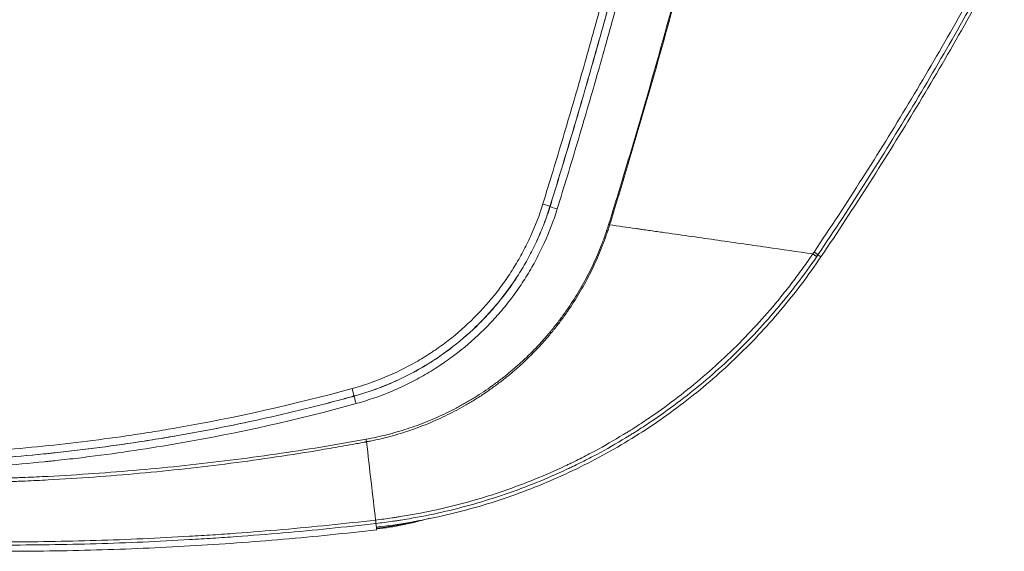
# Model space of a CAD drawing. Header units: millimetres. Extents: x 0 to 594, y 0 to 420.
# Tile 187 of 256: x 331 to 350, y 270 to 280. Entities that reach past the tile are written whole.
import ezdxf

# ---------------------------------------------------------------- set-up
doc = ezdxf.new("R2010")
doc.units = ezdxf.units.MM
doc.layers.add('1', color=7, linetype='Continuous', true_color=0xffffff)

msp = doc.modelspace()

# ---------------------------------------------------------------- linework, layer by layer
at = {"layer": '1', "color": 155, "linetype": 'Continuous', "lineweight": 13}
for p, q in [((341.269, 276.695), (341.268, 276.696)), ((346.645, 275.727), (346.706, 275.686)), ((337.338, 272.889), (337.337, 272.89)), ((337.776, 270.333), (337.785, 270.259)), ((337.787, 270.237), (337.785, 270.259))]:
    msp.add_line(p, q, dxfattribs=at)
for centre, major_axis, ratio, start_param, end_param in [((341.124, 276.74), (-0.143, 0.044), 0.034652, 3.193984, 4.723132), ((341.413, 276.651), (0.143, -0.044), 0.034732, 3.193984, 4.723156), ((337.297, 273.035), (-0.04, 0.145), 0.010563, 3.193955, 4.75078), ((337.377, 272.744), (0.04, -0.145), 0.010636, 3.193955, 4.751046)]:
    msp.add_ellipse(centre, major_axis=major_axis, ratio=ratio, start_param=start_param, end_param=end_param, dxfattribs=at)
for points, knots in [([(342.445, 276.333), (342.558, 276.696), (342.669, 277.06), (342.888, 277.789), (342.997, 278.154), (343.316, 279.25), (343.522, 279.982), (343.921, 281.451), (344.115, 282.187), (344.325, 283.017), (344.348, 283.11), (344.394, 283.294), (344.463, 283.571), (344.622, 284.218), (344.755, 284.773), (345.015, 285.884), (345.182, 286.626), (345.503, 288.113), (345.656, 288.858), (345.951, 290.349), (346.092, 291.097), (346.36, 292.594), (346.487, 293.343), (346.729, 294.846), (346.844, 295.598), (346.978, 296.54), (347.005, 296.728), (347.044, 297.011), (347.057, 297.106), (347.083, 297.294), (347.147, 297.766), (347.208, 298.238), (347.35, 299.37), (347.438, 300.126), (347.6, 301.639), (347.675, 302.395), (347.811, 303.91), (347.933, 305.425), (348.03, 306.943), (348.112, 308.462), (348.147, 309.222), (348.204, 310.742), (348.225, 311.503), (348.24, 312.265)], [0, 0, 0, 0, 0.03125, 0.03125, 0.0625, 0.0625, 0.125, 0.125, 0.1875, 0.1875, 0.195312, 0.195312, 0.203125, 0.21875, 0.25, 0.25, 0.3125, 0.3125, 0.375, 0.375, 0.4375, 0.4375, 0.5, 0.5, 0.5625, 0.5625, 0.578125, 0.578125, 0.585937, 0.585937, 0.59375, 0.625, 0.625, 0.6875, 0.6875, 0.75, 0.75, 0.8125, 0.875, 0.875, 0.9375, 0.9375, 1, 1, 1, 1]), ([(348.278, 312.264), (348.275, 312.073), (348.268, 311.788), (348.261, 311.502), (348.256, 311.312), (348.254, 311.217), (348.24, 310.741), (348.227, 310.361), (348.185, 309.22), (348.114, 307.7), (347.969, 305.423), (347.783, 303.149), (347.633, 301.636), (347.469, 300.124), (347.38, 299.368), (347.238, 298.235), (347.188, 297.858), (347.125, 297.387), (347.112, 297.292), (347.086, 297.104), (347.073, 297.009), (347.033, 296.727), (347.007, 296.538), (346.871, 295.596), (346.756, 294.844), (346.391, 292.591), (346.121, 291.093), (345.678, 288.854), (345.523, 288.109), (345.342, 287.272), (345.322, 287.179), (345.281, 286.993), (345.261, 286.9), (345.199, 286.621), (345.074, 286.064), (344.946, 285.508), (344.772, 284.767), (344.639, 284.212), (344.503, 283.657), (344.411, 283.288), (344.365, 283.103), (344.131, 282.181), (343.938, 281.445), (343.539, 279.976), (343.333, 279.244), (343.014, 278.148), (342.907, 277.783), (342.688, 277.054), (342.577, 276.69), (342.465, 276.327)], [0, 0, 0, 0, 0.015625, 0.023438, 0.023438, 0.03125, 0.03125, 0.0625, 0.0625, 0.125, 0.1875, 0.25, 0.3125, 0.3125, 0.375, 0.375, 0.40625, 0.40625, 0.414063, 0.414063, 0.421875, 0.421875, 0.4375, 0.4375, 0.5, 0.5, 0.625, 0.625, 0.6875, 0.6875, 0.695313, 0.695313, 0.703125, 0.703125, 0.71875, 0.75, 0.75, 0.78125, 0.796875, 0.796875, 0.8125, 0.8125, 0.875, 0.875, 0.9375, 0.9375, 0.96875, 0.96875, 1, 1, 1, 1]), ([(341.124, 276.746), (341.262, 277.189), (341.397, 277.633), (341.596, 278.301), (341.662, 278.523), (341.792, 278.969), (341.921, 279.415), (342.048, 279.862), (342.173, 280.309), (342.235, 280.533), (342.42, 281.204), (342.541, 281.653), (342.659, 282.102)], [0, 0, 0, 0, 0.25, 0.25, 0.375, 0.375, 0.5, 0.625, 0.625, 0.75, 0.75, 1, 1, 1, 1]), ([(342.804, 282.059), (342.789, 282.003), (342.774, 281.947), (342.744, 281.834), (342.7, 281.666), (342.595, 281.273), (342.503, 280.936), (342.38, 280.488), (342.318, 280.264), (342.192, 279.816), (342.065, 279.369), (341.936, 278.922), (341.806, 278.476), (341.74, 278.253), (341.607, 277.808), (341.506, 277.474), (341.388, 277.085), (341.336, 276.918), (341.302, 276.807), (341.285, 276.752), (341.268, 276.696)], [0, 0, 0, 0, 0.03125, 0.03125, 0.0625, 0.125, 0.25, 0.25, 0.375, 0.375, 0.5, 0.625, 0.625, 0.75, 0.75, 0.875, 0.9375, 0.96875, 0.96875, 1, 1, 1, 1]), ([(341.269, 276.695), (341.287, 276.751), (341.304, 276.806), (341.338, 276.918), (341.389, 277.084), (341.508, 277.473), (341.609, 277.807), (341.742, 278.253), (341.808, 278.476), (341.938, 278.922), (342.067, 279.368), (342.194, 279.816), (342.32, 280.263), (342.382, 280.487), (342.505, 280.936), (342.597, 281.272), (342.702, 281.665), (342.746, 281.834), (342.776, 281.946), (342.791, 282.002), (342.806, 282.059)], [0, 0, 0, 0, 0.03125, 0.03125, 0.0625, 0.125, 0.25, 0.25, 0.375, 0.375, 0.5, 0.625, 0.625, 0.75, 0.75, 0.875, 0.9375, 0.96875, 0.96875, 1, 1, 1, 1]), ([(342.951, 282.016), (342.832, 281.566), (342.711, 281.116), (342.526, 280.443), (342.464, 280.218), (342.338, 279.77), (342.211, 279.322), (342.082, 278.875), (341.951, 278.428), (341.885, 278.205), (341.686, 277.536), (341.55, 277.091), (341.413, 276.646)], [0, 0, 0, 0, 0.25, 0.25, 0.375, 0.375, 0.5, 0.625, 0.625, 0.75, 0.75, 1, 1, 1, 1]), ([(346.566, 275.781), (346.895, 276.27), (347.218, 276.763), (347.851, 277.758), (348.161, 278.258), (348.768, 279.268), (349.066, 279.776), (349.648, 280.801), (349.932, 281.318), (350.21, 281.838)], [0, 0, 0, 0, 0.25, 0.25, 0.5, 0.5, 0.75, 0.75, 1, 1, 1, 1]), ([(346.645, 275.727), (346.976, 276.217), (347.299, 276.71), (347.934, 277.705), (348.556, 278.708), (349.153, 279.726), (349.737, 280.751), (350.022, 281.268), (350.301, 281.789)], [0, 0, 0, 0, 0.25, 0.25, 0.5, 0.75, 0.75, 1, 1, 1, 1]), ([(337.297, 273.041), (337.523, 273.103), (337.742, 273.178), (338.168, 273.355), (338.375, 273.457), (338.626, 273.6), (338.725, 273.659), (338.823, 273.721), (338.896, 273.769), (338.933, 273.793), (338.969, 273.818), (338.993, 273.834), (339.005, 273.843), (339.065, 273.885), (339.112, 273.919), (339.344, 274.093), (339.519, 274.243), (339.85, 274.564), (340.006, 274.734), (340.188, 274.96), (340.241, 275.029), (340.293, 275.099), (340.319, 275.135), (340.328, 275.147), (340.344, 275.17), (340.353, 275.182), (340.428, 275.29), (340.492, 275.386), (340.613, 275.584), (340.671, 275.684), (340.752, 275.837), (340.804, 275.939), (340.854, 276.043), (340.973, 276.306), (341.055, 276.522), (341.124, 276.746)], [0, 0, 0, 0, 0.125, 0.125, 0.25, 0.25, 0.28125, 0.3125, 0.3125, 0.328125, 0.335937, 0.335937, 0.34375, 0.34375, 0.375, 0.375, 0.5, 0.5, 0.625, 0.625, 0.65625, 0.671875, 0.671875, 0.679687, 0.679687, 0.6875, 0.6875, 0.75, 0.75, 0.8125, 0.8125, 0.84375, 0.875, 0.875, 1, 1, 1, 1]), ([(341.268, 276.696), (341.268, 276.696), (341.268, 276.696), (341.267, 276.696), (341.267, 276.695), (341.267, 276.694), (341.267, 276.693), (341.266, 276.69), (341.264, 276.684), (341.26, 276.671), (341.252, 276.646), (341.236, 276.596), (341.202, 276.497), (341.172, 276.413), (341.108, 276.246), (341.063, 276.137), (340.989, 275.975), (340.939, 275.868), (340.885, 275.762), (340.802, 275.605), (340.743, 275.503), (340.618, 275.3), (340.545, 275.188), (340.462, 275.072), (340.449, 275.054), (340.44, 275.042), (340.436, 275.035), (340.414, 275.005), (340.361, 274.933), (340.306, 274.862), (340.194, 274.723), (340.116, 274.633), (339.957, 274.458), (339.874, 274.373), (339.619, 274.126), (339.439, 273.972), (339.201, 273.793), (339.152, 273.757), (339.091, 273.714), (339.079, 273.706), (339.054, 273.689), (339.017, 273.663), (338.98, 273.638), (338.905, 273.589), (338.854, 273.557), (338.753, 273.495), (338.702, 273.465), (338.547, 273.376), (338.442, 273.321), (338.23, 273.217), (338.014, 273.119), (337.737, 273.014), (337.538, 272.949), (337.438, 272.919), (337.388, 272.904), (337.363, 272.897), (337.35, 272.894), (337.344, 272.892), (337.34, 272.891), (337.339, 272.891), (337.338, 272.891), (337.338, 272.89), (337.338, 272.89), (337.337, 272.89), (337.337, 272.89)], [0, 0, 0, 0, 0.000061, 0.000061, 0.000122, 0.000244, 0.000488, 0.000977, 0.001953, 0.003906, 0.007812, 0.015625, 0.03125, 0.0625, 0.0625, 0.125, 0.125, 0.15625, 0.1875, 0.1875, 0.25, 0.25, 0.3125, 0.320312, 0.324219, 0.324219, 0.328125, 0.328125, 0.34375, 0.375, 0.375, 0.4375, 0.4375, 0.5, 0.5, 0.625, 0.625, 0.65625, 0.65625, 0.664062, 0.664062, 0.671875, 0.6875, 0.6875, 0.71875, 0.71875, 0.75, 0.75, 0.8125, 0.8125, 0.875, 0.9375, 0.96875, 0.984375, 0.992187, 0.996094, 0.998047, 0.999023, 0.999512, 0.999756, 0.999878, 0.999939, 0.999939, 1, 1, 1, 1]), ([(337.338, 272.889), (337.338, 272.889), (337.338, 272.889), (337.338, 272.889), (337.338, 272.889), (337.339, 272.889), (337.341, 272.89), (337.344, 272.891), (337.35, 272.892), (337.363, 272.896), (337.388, 272.903), (337.439, 272.917), (337.539, 272.948), (337.624, 272.975), (337.793, 273.033), (338.015, 273.118), (338.231, 273.215), (338.444, 273.32), (338.548, 273.375), (338.703, 273.464), (338.755, 273.494), (338.856, 273.556), (338.907, 273.589), (338.969, 273.63), (338.988, 273.642), (339.007, 273.655), (339.019, 273.663), (339.025, 273.667), (339.056, 273.688), (339.081, 273.705), (339.154, 273.757), (339.203, 273.792), (339.441, 273.971), (339.621, 274.125), (339.876, 274.372), (339.959, 274.457), (340.118, 274.632), (340.234, 274.768), (340.349, 274.915), (340.39, 274.969), (340.398, 274.981), (340.403, 274.987), (340.416, 275.005), (340.443, 275.042), (340.469, 275.078), (340.555, 275.2), (340.62, 275.3), (340.745, 275.502), (340.803, 275.605), (340.887, 275.762), (340.941, 275.867), (340.991, 275.974), (341.065, 276.136), (341.11, 276.246), (341.174, 276.412), (341.204, 276.496), (341.238, 276.596), (341.254, 276.645), (341.262, 276.67), (341.266, 276.683), (341.268, 276.689), (341.268, 276.692), (341.269, 276.694), (341.269, 276.695), (341.269, 276.695), (341.269, 276.695), (341.269, 276.695), (341.269, 276.695)], [0, 0, 0, 0, 0.000061, 0.000061, 0.000122, 0.000244, 0.000488, 0.000977, 0.001953, 0.003906, 0.007812, 0.015625, 0.03125, 0.0625, 0.0625, 0.125, 0.1875, 0.1875, 0.25, 0.25, 0.28125, 0.28125, 0.3125, 0.3125, 0.320313, 0.324219, 0.324219, 0.328125, 0.328125, 0.34375, 0.34375, 0.375, 0.375, 0.5, 0.5, 0.5625, 0.5625, 0.625, 0.65625, 0.660156, 0.660156, 0.664062, 0.664062, 0.671875, 0.6875, 0.6875, 0.75, 0.75, 0.8125, 0.8125, 0.84375, 0.875, 0.875, 0.9375, 0.9375, 0.96875, 0.984375, 0.992187, 0.996094, 0.998047, 0.999023, 0.999512, 0.999756, 0.999878, 0.999939, 0.999939, 1, 1, 1, 1]), ([(341.413, 276.646), (341.34, 276.411), (341.253, 276.182), (341.127, 275.906), (341.075, 275.796), (341.02, 275.688), (340.934, 275.527), (340.874, 275.421), (340.747, 275.213), (340.679, 275.111), (340.591, 274.986), (340.564, 274.948), (340.537, 274.911), (340.523, 274.893), (340.519, 274.886), (340.51, 274.874), (340.468, 274.819), (340.426, 274.764), (340.311, 274.621), (340.231, 274.528), (340.067, 274.348), (339.983, 274.261), (339.721, 274.008), (339.536, 273.849), (339.292, 273.666), (339.217, 273.612), (339.141, 273.559), (339.11, 273.537), (339.103, 273.533), (339.09, 273.525), (339.071, 273.512), (339.052, 273.499), (338.988, 273.457), (338.936, 273.424), (338.832, 273.36), (338.779, 273.329), (338.62, 273.238), (338.512, 273.181), (338.294, 273.074), (338.183, 273.023), (337.846, 272.883), (337.615, 272.804), (337.377, 272.738)], [0, 0, 0, 0, 0.125, 0.125, 0.15625, 0.1875, 0.1875, 0.25, 0.25, 0.3125, 0.3125, 0.328125, 0.335937, 0.335937, 0.339844, 0.339844, 0.34375, 0.375, 0.375, 0.4375, 0.4375, 0.5, 0.5, 0.625, 0.625, 0.65625, 0.671875, 0.671875, 0.675781, 0.675781, 0.679688, 0.6875, 0.6875, 0.71875, 0.71875, 0.75, 0.75, 0.8125, 0.8125, 0.875, 0.875, 1, 1, 1, 1]), ([(337.577, 272.023), (337.647, 272.036), (337.788, 272.064), (337.996, 272.113), (338.202, 272.169), (338.405, 272.232), (338.606, 272.301), (338.804, 272.378), (339, 272.461), (339.129, 272.521), (339.257, 272.583), (339.321, 272.615), (339.416, 272.665), (339.463, 272.69), (339.51, 272.717), (339.541, 272.734), (339.557, 272.743), (339.603, 272.77), (339.642, 272.793), (339.681, 272.816), (339.696, 272.825), (339.704, 272.829), (339.727, 272.843), (339.803, 272.89), (339.939, 272.977), (340.114, 273.099), (340.285, 273.226), (340.451, 273.359), (340.559, 273.451), (340.665, 273.545), (340.77, 273.64), (340.922, 273.789), (341.069, 273.944), (341.164, 274.051), (341.234, 274.132), (341.257, 274.159), (341.291, 274.201), (341.303, 274.215), (341.325, 274.242), (341.382, 274.312), (341.48, 274.439), (341.605, 274.613), (341.684, 274.73), (341.761, 274.85), (341.836, 274.97), (341.942, 275.154), (342.042, 275.341), (342.136, 275.533), (342.223, 275.727), (342.277, 275.86), (342.316, 275.96), (342.328, 275.993), (342.344, 276.035), (342.347, 276.044), (342.353, 276.061), (342.362, 276.086), (342.395, 276.179), (342.423, 276.264), (342.445, 276.333)], [0, 0, 0, 0, 0.03125, 0.0625, 0.09375, 0.125, 0.15625, 0.1875, 0.21875, 0.25, 0.25, 0.28125, 0.28125, 0.296875, 0.304688, 0.304688, 0.3125, 0.3125, 0.328125, 0.332031, 0.332031, 0.335937, 0.335937, 0.34375, 0.375, 0.40625, 0.4375, 0.46875, 0.5, 0.5, 0.53125, 0.5625, 0.59375, 0.625, 0.625, 0.640625, 0.640625, 0.648438, 0.648438, 0.65625, 0.6875, 0.71875, 0.75, 0.75, 0.78125, 0.8125, 0.84375, 0.875, 0.90625, 0.9375, 0.9375, 0.953125, 0.953125, 0.957031, 0.957031, 0.960938, 0.96875, 1, 1, 1, 1]), ([(342.465, 276.327), (342.462, 276.318), (342.46, 276.309), (342.454, 276.292), (342.446, 276.266), (342.427, 276.206), (342.404, 276.138), (342.383, 276.078), (342.373, 276.053), (342.367, 276.036), (342.364, 276.027), (342.349, 275.985), (342.336, 275.951), (342.297, 275.85), (342.243, 275.717), (342.156, 275.521), (342.062, 275.328), (341.962, 275.139), (341.856, 274.953), (341.781, 274.832), (341.704, 274.712), (341.625, 274.593), (341.499, 274.419), (341.412, 274.304), (341.356, 274.234), (341.344, 274.22), (341.327, 274.199), (341.321, 274.192), (341.31, 274.178), (341.281, 274.143), (341.252, 274.108), (341.182, 274.026), (341.087, 273.919), (340.939, 273.763), (340.787, 273.612), (340.682, 273.516), (340.576, 273.421), (340.468, 273.328), (340.301, 273.194), (340.13, 273.065), (339.954, 272.942), (339.833, 272.863), (339.756, 272.815), (339.741, 272.806), (339.718, 272.792), (339.71, 272.787), (339.695, 272.778), (339.656, 272.754), (339.617, 272.731), (339.524, 272.677), (339.398, 272.608), (339.271, 272.542), (339.143, 272.479), (339.014, 272.419), (338.818, 272.334), (338.619, 272.257), (338.418, 272.186), (338.214, 272.122), (338.007, 272.065), (337.868, 272.031), (337.763, 272.008), (337.71, 271.997), (337.648, 271.984), (337.617, 271.978), (337.604, 271.976), (337.595, 271.974), (337.59, 271.973), (337.586, 271.972)], [0, 0, 0, 0, 0.003906, 0.003906, 0.007813, 0.015625, 0.03125, 0.039063, 0.042969, 0.042969, 0.046875, 0.046875, 0.0625, 0.0625, 0.09375, 0.125, 0.15625, 0.1875, 0.21875, 0.25, 0.25, 0.28125, 0.3125, 0.34375, 0.34375, 0.351563, 0.351563, 0.355469, 0.355469, 0.359375, 0.375, 0.375, 0.40625, 0.4375, 0.46875, 0.5, 0.5, 0.53125, 0.5625, 0.59375, 0.625, 0.65625, 0.65625, 0.664063, 0.664063, 0.667969, 0.667969, 0.671875, 0.6875, 0.6875, 0.71875, 0.75, 0.75, 0.78125, 0.8125, 0.84375, 0.875, 0.90625, 0.9375, 0.96875, 0.96875, 0.984375, 0.992188, 0.996094, 0.998047, 0.998047, 1, 1, 1, 1]), ([(342.465, 276.327), (342.64, 276.302), (342.836, 276.274), (343.054, 276.244), (343.143, 276.231), (343.298, 276.209), (343.607, 276.165), (344.048, 276.103), (344.749, 276.003), (345.583, 275.883), (346.235, 275.789), (346.541, 275.744)], [0, 0, 0, 0, 0.125916, 0.141975, 0.158033, 0.190149, 0.254382, 0.382848, 0.511314, 0.768246, 1, 1, 1, 1]), ([(337.768, 270.401), (337.879, 270.414), (337.989, 270.428), (338.126, 270.448), (338.167, 270.454), (338.209, 270.46), (338.236, 270.465), (338.25, 270.467), (338.318, 270.478), (338.373, 270.487), (338.646, 270.534), (338.863, 270.577), (339.293, 270.675), (339.506, 270.73), (339.929, 270.851), (340.138, 270.917), (340.554, 271.06), (340.76, 271.138), (341.169, 271.304), (341.371, 271.393), (341.597, 271.499), (341.622, 271.511), (341.66, 271.529), (341.672, 271.535), (341.697, 271.547), (341.759, 271.577), (341.822, 271.608), (341.97, 271.683), (342.069, 271.734), (342.362, 271.892), (342.554, 272.003), (342.756, 272.126), (342.767, 272.133), (342.791, 272.147), (342.827, 272.169), (342.909, 272.221), (343.072, 272.325), (343.21, 272.417), (343.483, 272.604), (343.66, 272.734), (344.008, 273.001), (344.178, 273.139), (344.511, 273.424), (344.674, 273.571), (344.991, 273.874), (345.146, 274.029), (345.447, 274.35), (345.594, 274.514), (345.773, 274.726), (345.818, 274.779), (345.862, 274.832), (345.879, 274.854), (345.888, 274.865), (345.914, 274.897), (346.001, 275.005), (346.155, 275.202), (346.286, 275.381), (346.383, 275.516), (346.431, 275.584), (346.487, 275.664), (346.51, 275.699), (346.526, 275.721), (346.533, 275.733), (346.541, 275.744)], [0, 0, 0, 0, 0.03125, 0.03125, 0.039063, 0.042969, 0.042969, 0.046875, 0.046875, 0.0625, 0.0625, 0.125, 0.125, 0.1875, 0.1875, 0.25, 0.25, 0.3125, 0.3125, 0.375, 0.375, 0.382812, 0.382812, 0.386719, 0.386719, 0.390625, 0.40625, 0.40625, 0.4375, 0.4375, 0.5, 0.5, 0.503906, 0.503906, 0.507812, 0.515625, 0.53125, 0.5625, 0.5625, 0.625, 0.625, 0.6875, 0.6875, 0.75, 0.75, 0.8125, 0.8125, 0.875, 0.875, 0.890625, 0.894531, 0.894531, 0.898437, 0.898437, 0.90625, 0.9375, 0.96875, 0.96875, 0.984375, 0.992187, 0.996094, 0.996094, 1, 1, 1, 1]), ([(346.62, 275.69), (346.62, 275.691), (346.619, 275.691), (346.617, 275.693), (346.615, 275.694), (346.611, 275.697), (346.609, 275.698), (346.604, 275.702), (346.6, 275.704), (346.593, 275.709), (346.59, 275.711), (346.581, 275.717), (346.577, 275.72), (346.567, 275.727), (346.562, 275.73), (346.552, 275.737), (346.547, 275.741), (346.541, 275.744)], [0, 0, 0, 0, 0.125, 0.125, 0.25, 0.25, 0.375, 0.375, 0.5, 0.5, 0.625, 0.625, 0.75, 0.75, 0.875, 0.875, 1, 1, 1, 1]), ([(346.566, 275.781), (346.571, 275.777), (346.577, 275.773), (346.587, 275.766), (346.592, 275.763), (346.602, 275.757), (346.606, 275.754), (346.614, 275.748), (346.618, 275.745), (346.625, 275.741), (346.628, 275.739), (346.634, 275.735), (346.636, 275.733), (346.64, 275.731), (346.642, 275.729), (346.644, 275.728), (346.645, 275.727), (346.645, 275.727)], [0, 0, 0, 0, 0.125, 0.125, 0.25, 0.25, 0.375, 0.375, 0.5, 0.5, 0.625, 0.625, 0.75, 0.75, 0.875, 0.875, 1, 1, 1, 1]), ([(337.337, 272.89), (337.337, 272.89), (337.336, 272.89), (337.335, 272.89), (337.333, 272.889), (337.329, 272.888), (337.321, 272.886), (337.305, 272.882), (337.273, 272.873), (337.21, 272.855), (337.082, 272.821), (336.826, 272.753), (336.313, 272.622), (335.872, 272.517), (334.987, 272.319), (334.395, 272.201), (333.65, 272.072), (333.5, 272.047), (333.276, 272.01), (333.202, 271.999), (333.052, 271.975), (332.678, 271.918), (332.304, 271.867), (331.404, 271.755), (330.803, 271.694), (329.898, 271.625), (329.559, 271.603), (329.219, 271.586), (329.143, 271.582), (329.105, 271.58), (328.992, 271.575), (328.765, 271.565), (328.539, 271.557), (327.783, 271.536), (327.18, 271.534), (325.973, 271.557), (325.37, 271.584), (324.467, 271.645), (324.016, 271.681), (323.489, 271.733), (323.226, 271.761), (323.094, 271.775), (323.029, 271.783), (322.996, 271.787), (322.979, 271.789), (322.971, 271.789), (322.967, 271.79), (322.965, 271.79), (322.964, 271.79), (322.963, 271.79), (322.963, 271.79)], [0, 0, 0, 0, 0.000122, 0.000122, 0.000244, 0.000488, 0.000977, 0.001953, 0.003906, 0.007812, 0.015625, 0.03125, 0.0625, 0.125, 0.125, 0.25, 0.25, 0.28125, 0.28125, 0.296875, 0.296875, 0.3125, 0.375, 0.375, 0.5, 0.5, 0.5625, 0.570313, 0.570313, 0.578125, 0.578125, 0.59375, 0.625, 0.625, 0.75, 0.75, 0.875, 0.875, 0.9375, 0.96875, 0.984375, 0.992188, 0.996094, 0.998047, 0.999023, 0.999512, 0.999756, 0.999878, 0.999878, 1, 1, 1, 1]), ([(322.963, 271.789), (322.963, 271.789), (322.964, 271.789), (322.965, 271.789), (322.967, 271.788), (322.971, 271.788), (322.979, 271.787), (322.996, 271.785), (323.028, 271.781), (323.094, 271.774), (323.226, 271.759), (323.489, 271.731), (324.016, 271.679), (324.468, 271.643), (325.372, 271.582), (325.976, 271.556), (326.732, 271.541), (326.883, 271.539), (327.11, 271.537), (327.186, 271.537), (327.337, 271.537), (327.716, 271.537), (328.094, 271.543), (329, 271.569), (329.604, 271.601), (330.508, 271.67), (330.847, 271.7), (331.185, 271.735), (331.261, 271.743), (331.298, 271.747), (331.411, 271.759), (331.637, 271.783), (331.862, 271.81), (332.612, 271.904), (333.209, 271.993), (334.398, 272.2), (334.99, 272.318), (335.873, 272.516), (336.314, 272.62), (336.826, 272.752), (337.082, 272.819), (337.21, 272.854), (337.274, 272.871), (337.306, 272.88), (337.322, 272.884), (337.33, 272.887), (337.334, 272.888), (337.335, 272.888), (337.337, 272.889), (337.337, 272.889), (337.338, 272.889)], [0, 0, 0, 0, 0.000122, 0.000122, 0.000244, 0.000488, 0.000977, 0.001953, 0.003906, 0.007812, 0.015625, 0.03125, 0.0625, 0.125, 0.125, 0.25, 0.25, 0.28125, 0.28125, 0.296875, 0.296875, 0.3125, 0.375, 0.375, 0.5, 0.5, 0.5625, 0.570313, 0.570313, 0.578125, 0.578125, 0.59375, 0.625, 0.625, 0.75, 0.75, 0.875, 0.875, 0.9375, 0.96875, 0.984375, 0.992188, 0.996094, 0.998047, 0.999023, 0.999512, 0.999756, 0.999878, 0.999878, 1, 1, 1, 1]), ([(322.98, 271.945), (324.178, 271.806), (325.378, 271.725), (327.18, 271.69), (327.932, 271.693), (328.76, 271.721), (328.985, 271.731), (329.098, 271.736), (329.136, 271.738), (329.211, 271.742), (329.55, 271.759), (329.888, 271.781), (330.789, 271.849), (331.388, 271.91), (332.284, 272.022), (332.657, 272.073), (333.029, 272.129), (333.178, 272.153), (333.253, 272.164), (333.476, 272.201), (333.624, 272.225), (334.96, 272.458), (336.135, 272.721), (337.297, 273.041)], [0, 0, 0, 0, 0.25, 0.25, 0.375, 0.40625, 0.421875, 0.421875, 0.429687, 0.429687, 0.4375, 0.5, 0.5, 0.625, 0.625, 0.6875, 0.703125, 0.703125, 0.71875, 0.71875, 0.75, 0.75, 1, 1, 1, 1]), ([(337.377, 272.738), (336.206, 272.416), (335.023, 272.151), (333.232, 271.839), (332.483, 271.727), (331.654, 271.628), (331.427, 271.604), (331.314, 271.591), (331.276, 271.587), (331.201, 271.58), (330.861, 271.545), (330.521, 271.515), (329.613, 271.445), (329.007, 271.413), (328.097, 271.387), (327.717, 271.381), (327.337, 271.381), (327.185, 271.381), (327.11, 271.381), (326.882, 271.383), (326.73, 271.385), (325.364, 271.412), (324.153, 271.494), (322.945, 271.634)], [0, 0, 0, 0, 0.25, 0.25, 0.375, 0.40625, 0.421875, 0.421875, 0.429688, 0.429688, 0.4375, 0.5, 0.5, 0.625, 0.625, 0.6875, 0.703125, 0.703125, 0.71875, 0.71875, 0.75, 0.75, 1, 1, 1, 1]), ([(337.586, 271.972), (337.585, 271.972), (337.585, 271.972), (337.583, 271.972), (337.582, 271.971), (337.578, 271.971), (337.569, 271.969), (337.553, 271.966), (337.52, 271.96), (337.454, 271.948), (337.322, 271.923), (337.057, 271.876), (336.831, 271.837), (336.377, 271.76), (336.074, 271.712), (335.165, 271.577), (334.557, 271.498), (333.339, 271.364), (332.729, 271.308), (331.811, 271.242), (331.505, 271.223), (331.046, 271.198), (330.892, 271.191), (330.701, 271.183), (330.662, 271.181), (330.585, 271.178), (330.47, 271.173), (330.355, 271.169), (329.665, 271.145), (329.051, 271.135), (328.131, 271.138), (327.824, 271.142), (327.363, 271.152), (327.133, 271.158), (326.903, 271.166), (326.75, 271.172), (326.673, 271.175), (325.983, 271.203), (325.37, 271.24), (324.146, 271.336), (323.535, 271.396), (322.925, 271.467)], [0, 0, 0, 0, 0.000122, 0.000122, 0.000244, 0.000488, 0.000977, 0.001953, 0.003906, 0.007812, 0.015625, 0.03125, 0.0625, 0.0625, 0.125, 0.125, 0.25, 0.25, 0.375, 0.375, 0.4375, 0.4375, 0.46875, 0.46875, 0.476562, 0.476562, 0.484375, 0.5, 0.5, 0.625, 0.625, 0.6875, 0.6875, 0.71875, 0.734375, 0.734375, 0.75, 0.75, 0.875, 0.875, 1, 1, 1, 1]), ([(322.934, 271.538), (323.543, 271.468), (324.153, 271.409), (325.375, 271.315), (325.987, 271.278), (326.676, 271.25), (326.753, 271.247), (326.906, 271.242), (327.136, 271.234), (327.366, 271.228), (327.825, 271.218), (328.132, 271.214), (329.051, 271.21), (329.664, 271.219), (330.353, 271.242), (330.468, 271.246), (330.583, 271.251), (330.66, 271.254), (330.698, 271.255), (330.89, 271.263), (331.043, 271.27), (331.502, 271.294), (331.808, 271.313), (332.724, 271.377), (333.333, 271.431), (334.55, 271.561), (335.157, 271.637), (336.369, 271.813), (336.973, 271.912), (337.577, 272.023)], [0, 0, 0, 0, 0.125, 0.125, 0.25, 0.25, 0.265625, 0.265625, 0.28125, 0.3125, 0.3125, 0.375, 0.375, 0.5, 0.5, 0.515625, 0.523437, 0.523437, 0.53125, 0.53125, 0.5625, 0.5625, 0.625, 0.625, 0.75, 0.75, 0.875, 0.875, 1, 1, 1, 1]), ([(337.586, 271.972), (337.584, 271.98), (337.583, 271.988), (337.58, 272.005), (337.578, 272.014), (337.577, 272.023)], [0, 0, 0, 0, 0.5, 0.5, 1, 1, 1, 1]), ([(322.794, 270.333), (323.415, 270.261), (324.038, 270.198), (324.972, 270.116), (325.44, 270.079), (325.986, 270.042), (326.221, 270.027), (326.377, 270.017), (326.455, 270.012), (327.158, 269.972), (327.783, 269.945), (329.033, 269.908), (329.659, 269.899), (330.911, 269.899), (331.536, 269.908), (332.787, 269.944), (333.412, 269.971), (334.115, 270.012), (334.193, 270.017), (334.349, 270.026), (334.583, 270.041), (334.818, 270.057), (335.286, 270.091), (335.597, 270.116), (336.532, 270.197), (337.155, 270.26), (337.776, 270.333)], [0, 0, 0, 0, 0.125, 0.125, 0.1875, 0.21875, 0.234375, 0.234375, 0.25, 0.25, 0.375, 0.375, 0.5, 0.5, 0.625, 0.625, 0.75, 0.75, 0.765625, 0.765625, 0.78125, 0.8125, 0.8125, 0.875, 0.875, 1, 1, 1, 1]), ([(322.799, 270.384), (323.421, 270.313), (324.043, 270.251), (324.977, 270.171), (325.288, 270.147), (325.756, 270.114), (325.99, 270.098), (326.224, 270.084), (326.38, 270.074), (326.458, 270.07), (327.16, 270.03), (327.785, 270.004), (329.034, 269.97), (329.659, 269.962), (330.91, 269.963), (331.535, 269.973), (332.784, 270.01), (333.408, 270.038), (334.111, 270.079), (334.189, 270.084), (334.345, 270.093), (334.579, 270.108), (335.124, 270.146), (335.592, 270.184), (336.525, 270.265), (337.147, 270.329), (337.768, 270.401)], [0, 0, 0, 0, 0.125, 0.125, 0.1875, 0.1875, 0.21875, 0.234375, 0.234375, 0.25, 0.25, 0.375, 0.375, 0.5, 0.5, 0.625, 0.625, 0.75, 0.75, 0.765625, 0.765625, 0.78125, 0.8125, 0.875, 0.875, 1, 1, 1, 1]), ([(337.768, 270.401), (337.77, 270.391), (337.771, 270.382), (337.772, 270.366), (337.773, 270.359), (337.775, 270.347), (337.775, 270.342), (337.776, 270.335), (337.776, 270.333), (337.776, 270.333)], [0, 0, 0, 0, 0.25, 0.25, 0.5, 0.5, 0.75, 0.75, 1, 1, 1, 1])]:
    msp.add_open_spline(points, degree=3, knots=knots, dxfattribs=at)
at = {"layer": '1', "color": 155, "linetype": 'Continuous', "lineweight": 18}
for points, knots in [([(346.706, 275.686), (347.37, 276.671), (348.01, 277.673), (349.236, 279.708), (349.824, 280.741), (350.384, 281.789)], [0, 0, 0, 0, 0.5, 0.5, 1, 1, 1, 1]), ([(337.776, 270.333), (337.887, 270.346), (338.026, 270.363), (338.178, 270.386), (338.219, 270.392), (338.247, 270.396), (338.261, 270.399), (338.33, 270.409), (338.385, 270.418), (338.66, 270.466), (338.878, 270.509), (339.311, 270.607), (339.525, 270.662), (339.951, 270.783), (340.162, 270.849), (340.581, 270.993), (340.789, 271.07), (341.2, 271.236), (341.404, 271.325), (341.632, 271.431), (341.657, 271.443), (341.695, 271.461), (341.708, 271.467), (341.733, 271.479), (341.796, 271.51), (341.859, 271.541), (342.008, 271.616), (342.108, 271.667), (342.403, 271.825), (342.597, 271.936), (342.8, 272.059), (342.812, 272.066), (342.836, 272.081), (342.872, 272.103), (342.955, 272.154), (343.025, 272.199), (343.166, 272.289), (343.258, 272.351), (343.533, 272.538), (343.712, 272.668), (344.063, 272.936), (344.235, 273.075), (344.571, 273.361), (344.735, 273.508), (345.055, 273.812), (345.211, 273.968), (345.516, 274.289), (345.664, 274.455), (345.845, 274.667), (345.889, 274.72), (345.934, 274.774), (345.952, 274.796), (345.96, 274.807), (345.987, 274.839), (346.005, 274.861), (346.092, 274.97), (346.161, 275.058), (346.364, 275.324), (346.495, 275.505), (346.62, 275.69)], [0, 0, 0, 0, 0.03125, 0.039063, 0.042969, 0.042969, 0.046875, 0.046875, 0.0625, 0.0625, 0.125, 0.125, 0.1875, 0.1875, 0.25, 0.25, 0.3125, 0.3125, 0.375, 0.375, 0.382813, 0.382813, 0.386719, 0.386719, 0.390625, 0.40625, 0.40625, 0.4375, 0.4375, 0.5, 0.5, 0.503906, 0.503906, 0.507812, 0.515625, 0.53125, 0.53125, 0.5625, 0.5625, 0.625, 0.625, 0.6875, 0.6875, 0.75, 0.75, 0.8125, 0.8125, 0.875, 0.875, 0.890625, 0.894531, 0.894531, 0.898438, 0.898438, 0.90625, 0.90625, 0.9375, 0.9375, 1, 1, 1, 1]), ([(337.785, 270.259), (338.008, 270.284), (338.23, 270.316), (338.673, 270.392), (338.893, 270.436), (339.33, 270.535), (339.548, 270.591), (339.98, 270.714), (340.194, 270.781), (340.618, 270.927), (340.829, 271.006), (341.245, 271.174), (341.45, 271.264), (341.857, 271.455), (342.057, 271.556), (342.453, 271.768), (342.648, 271.879), (343.031, 272.113), (343.22, 272.234), (343.59, 272.488), (343.772, 272.62), (344.128, 272.893), (344.303, 273.034), (344.643, 273.326), (344.81, 273.477), (345.135, 273.787), (345.293, 273.946), (345.601, 274.273), (345.75, 274.441), (346.039, 274.784), (346.18, 274.959), (346.45, 275.317), (346.581, 275.5), (346.706, 275.686)], [0, 0, 0, 0, 0.0625, 0.0625, 0.125, 0.125, 0.1875, 0.1875, 0.25, 0.25, 0.3125, 0.3125, 0.375, 0.375, 0.4375, 0.4375, 0.5, 0.5, 0.5625, 0.5625, 0.625, 0.625, 0.6875, 0.6875, 0.75, 0.75, 0.8125, 0.8125, 0.875, 0.875, 0.9375, 0.9375, 1, 1, 1, 1]), ([(337.787, 270.237), (337.865, 270.246), (337.945, 270.257), (338.112, 270.282), (338.198, 270.297), (338.359, 270.327), (338.434, 270.343), (338.511, 270.36)], [0, 0, 0, 0, 0.35417, 0.35417, 0.708341, 0.708341, 1, 1, 1, 1]), ([(337.789, 270.222), (337.963, 270.242), (338.31, 270.297), (338.66, 270.382), (338.837, 270.433), (338.846, 270.436)], [0, 0, 0, 0, 0.48693, 0.973859, 1, 1, 1, 1]), ([(322.779, 270.205), (323.401, 270.133), (324.649, 270.007), (325.9, 269.917), (327.151, 269.845), (328.404, 269.791), (329.658, 269.773), (330.912, 269.773), (332.166, 269.791), (333.418, 269.845), (334.67, 269.917), (335.921, 270.007), (337.168, 270.133), (337.791, 270.205)], [0, 0, 0, 0, 0.125, 0.25, 0.25, 0.375, 0.5, 0.5, 0.625, 0.75, 0.75, 0.875, 1, 1, 1, 1])]:
    msp.add_open_spline(points, degree=3, knots=knots, dxfattribs=at)
at = {"layer": '1', "color": 155, "linetype": 'Continuous', "lineweight": 13}
for points in [[(342.465, 276.327), (342.458, 276.329), (342.451, 276.331), (342.445, 276.333)], [(346.645, 275.727), (346.637, 275.715), (346.629, 275.703), (346.62, 275.69)], [(337.586, 271.972), (337.649, 271.426), (337.711, 270.899), (337.768, 270.401)], [(337.789, 270.222), (337.789, 270.227), (337.788, 270.232), (337.787, 270.237)], [(337.791, 270.205), (337.79, 270.211), (337.79, 270.216), (337.789, 270.222)]]:
    msp.add_open_spline(points, degree=3, dxfattribs=at)
at = {"layer": '1', "color": 155, "linetype": 'Continuous', "lineweight": 18}
for points, degree in [([(346.541, 275.744), (346.549, 275.757), (346.558, 275.769), (346.566, 275.781)], 3), ([(338.506, 270.359), (338.653, 270.39)], 1)]:
    msp.add_open_spline(points, degree=degree, dxfattribs=at)

doc.saveas('drawing.dxf')
